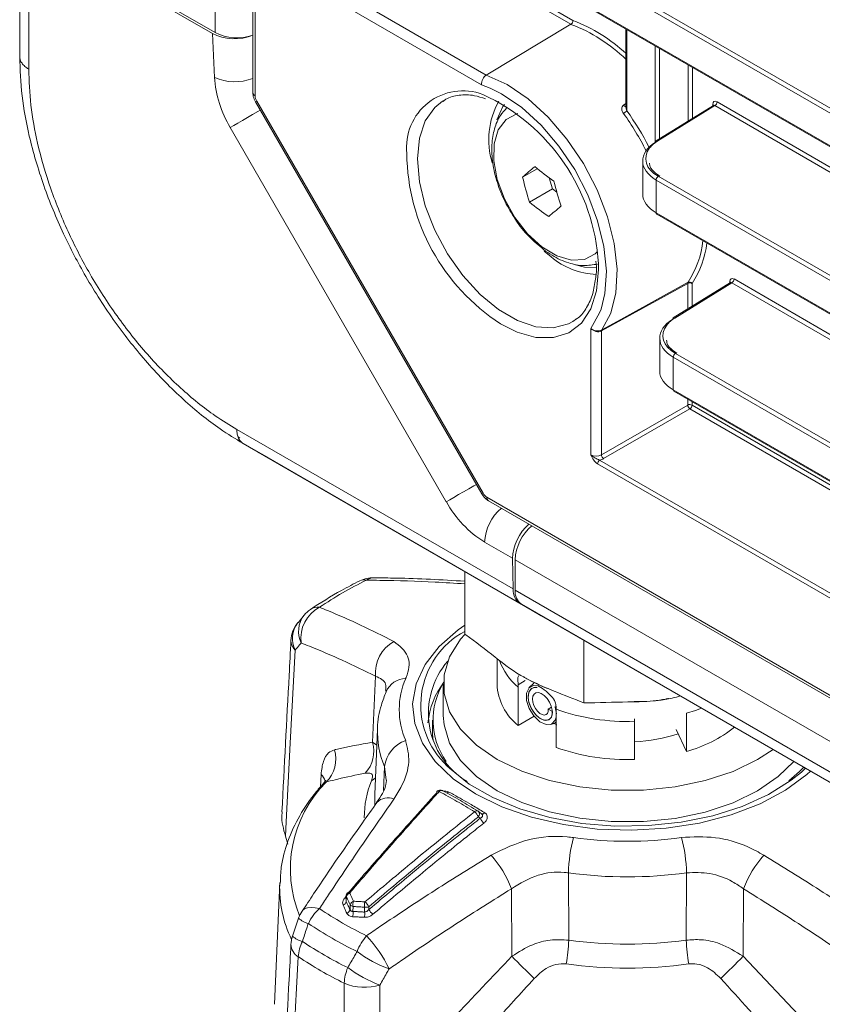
# Model space of a CAD drawing. Header units: millimetres. Extents: x 0 to 1118, y 0 to 864.
# Tile 107 of 139: x 750 to 763, y 325 to 341. Entities that reach past the tile are written whole.
import ezdxf

# ---------------------------------------------------------------- set-up
doc = ezdxf.new("R2010")
doc.units = ezdxf.units.MM

msp = doc.modelspace()

# ---------------------------------------------------------------- linework, layer by layer
at = {"color": 7, "linetype": 'Continuous', "lineweight": 15}
for p, q in [((753.54, 388.118), (753.54, 340.268)), ((756.072, 343.35), (787.804, 325.031)), ((749.742, 340.856), (749.742, 343.163)), ((752.924, 341.247), (749.888, 343)), ((749.888, 342.959), (752.882, 341.231)), ((758.721, 341.381), (757.342, 340.554)), ((759.617, 341.303), (759.617, 340.03)), ((753.582, 340.118), (757.269, 333.732)), ((756.666, 340.151), (756.629, 340.129)), ((761.04, 340.059), (760.109, 339.484)), ((759.889, 339.154), (759.889, 338.616)), ((757.933, 338.892), (758.171, 339.029)), ((758.367, 338.879), (758.418, 338.699)), ((758.047, 338.485), (758.418, 338.699)), ((758.418, 338.699), (758.489, 338.645)), ((760.119, 338.289), (787.804, 322.307)), ((758.398, 337.593), (758.282, 337.687)), ((759.127, 337.521), (759.134, 337.437)), ((761.318, 337.175), (760.387, 336.599)), ((758.75, 336.54), (758.812, 336.582)), ((760.167, 336.269), (760.167, 335.731)), ((760.397, 335.405), (787.804, 319.583)), ((753.296, 334.605), (753.302, 334.604)), ((753.59, 334.432), (753.381, 334.553)), ((757.885, 331.953), (753.381, 334.553)), ((753.684, 334.378), (758.193, 331.775)), ((757.378, 333.62), (853.527, 278.115)), ((757.769, 332.683), (757.777, 332.185)), ((757.812, 332.659), (757.812, 332.164)), ((756.992, 332.469), (756.992, 331.447)), ((758.214, 331.763), (757.885, 331.953)), ((757.915, 331.935), (758.238, 331.749)), ((754.375, 331.755), (754.275, 331.635)), ((758.193, 331.775), (758.203, 331.769)), ((758.203, 331.769), (758.214, 331.763)), ((758.238, 331.749), (853.291, 276.876)), ((758.931, 331.349), (758.931, 330.327)), ((757.516, 331.052), (757.516, 330.632)), ((756.641, 330.632), (756.641, 330.122)), ((757.862, 329.962), (757.862, 330.584)), ((758.114, 330.652), (758.037, 330.573)), ((758.404, 330.258), (758.35, 330.227)), ((758.35, 330.227), (758.418, 330.188)), ((758.462, 330.269), (758.485, 330.149)), ((758.464, 330.258), (758.485, 330.152)), ((758.48, 330.226), (758.48, 329.604)), ((757.862, 329.962), (758.119, 330.11)), ((759.757, 330.029), (759.757, 330.069)), ((760.602, 330.16), (760.602, 329.538)), ((755.571, 329.903), (755.525, 328.835)), ((756.466, 329.94), (756.464, 329.83)), ((756.466, 330.048), (756.466, 329.866)), ((758.382, 329.976), (758.431, 329.989)), ((758.448, 329.995), (758.489, 329.971)), ((758.45, 329.996), (758.48, 330.014)), ((759.757, 329.407), (759.757, 330.029)), ((760.602, 329.538), (760.435, 329.897)), ((756.632, 328.898), (756.628, 328.901)), ((757.266, 328.521), (757.211, 328.564)), ((754.07, 328.155), (754.108, 328.028)), ((753.978, 327.401), (753.893, 325.419)), ((755.06, 327.187), (755.057, 327.118)), ((754.285, 326.821), (754.186, 326.528))]:
    msp.add_line(p, q, dxfattribs=at)
at = {"color": 9, "linetype": 'Continuous', "lineweight": 0}
for p, q in [((753.576, 388.067), (753.576, 340.217)), ((752.924, 387.586), (752.924, 341.247)), ((787.793, 325.586), (756.061, 343.905)), ((756.096, 343.966), (787.828, 325.647)), ((756.061, 343.373), (787.793, 325.054)), ((749.888, 342.959), (749.888, 340.653)), ((758.721, 341.381), (756.512, 342.656)), ((756.547, 342.717), (758.752, 341.444)), ((755.107, 341.845), (757.342, 340.554)), ((757.265, 340.397), (755.018, 341.694)), ((759.632, 341.295), (759.632, 339.97)), ((752.914, 340.517), (752.882, 341.231)), ((760.093, 339.457), (760.093, 341.029)), ((760.163, 340.988), (760.163, 339.517)), ((760.632, 339.807), (760.632, 340.717)), ((760.702, 340.677), (760.702, 339.85)), ((757.404, 340.343), (757.265, 340.397)), ((753.602, 340.13), (753.582, 340.118)), ((753.602, 340.13), (757.289, 333.744)), ((759.577, 340.064), (759.617, 340.089)), ((761.065, 340.057), (760.135, 339.482)), ((761.029, 340.053), (761.029, 340.077)), ((763.064, 338.903), (761.065, 340.057)), ((761.1, 340.118), (763.064, 338.984)), ((756.69, 333.605), (753.171, 339.7)), ((760.143, 338.905), (787.828, 322.923)), ((787.793, 322.862), (760.108, 338.845)), ((760.108, 338.845), (760.108, 338.312)), ((760.108, 338.312), (787.793, 322.33)), ((759.169, 337.48), (759.171, 337.386)), ((760.622, 337.161), (759.217, 336.386)), ((761.343, 337.172), (760.413, 336.597)), ((760.622, 336.745), (760.622, 337.161)), ((760.693, 337.161), (760.693, 336.788)), ((761.307, 337.168), (761.307, 337.192)), ((763.064, 336.179), (761.343, 337.172)), ((761.378, 337.233), (763.064, 336.259)), ((759.042, 334.367), (759.042, 336.427)), ((759.217, 336.386), (759.217, 334.369)), ((760.421, 336.021), (787.828, 320.199)), ((787.793, 320.138), (760.387, 335.96)), ((760.387, 335.96), (760.387, 335.428)), ((760.387, 335.428), (787.793, 319.606)), ((760.622, 335.18), (760.622, 335.275)), ((760.693, 335.234), (760.693, 335.179)), ((759.217, 334.369), (760.622, 335.18)), ((760.658, 335.119), (759.253, 334.307)), ((763.064, 333.729), (760.658, 335.119)), ((760.693, 335.179), (763.064, 333.81)), ((753.278, 334.782), (757.777, 332.185)), ((753.298, 334.663), (753.33, 334.64)), ((851.7, 280.797), (759.153, 334.223)), ((759.188, 334.283), (851.734, 280.858)), ((757.289, 333.744), (757.269, 333.732)), ((757.352, 333.678), (853.501, 278.172)), ((757.769, 332.683), (757.315, 332.945)), ((757.812, 332.659), (852.865, 277.786)), ((757.812, 332.164), (852.865, 277.292)), ((757.915, 331.935), (852.968, 277.063)), ((755.489, 329.686), (755.538, 330.762)), ((757.86, 330.624), (757.977, 330.692)), ((756.464, 329.83), (756.473, 329.724)), ((755.489, 329.686), (755.56, 329.641)), ((755.667, 328.9), (755.685, 329.29)), ((755.712, 329.069), (755.685, 329.29)), ((762.542, 329.264), (762.473, 329.201)), ((754.641, 328.961), (754.651, 329.163)), ((757.242, 328.45), (757.212, 328.473)), ((758.68, 327.56), (758.684, 326.464)), ((760.599, 326.464), (760.602, 327.56)), ((755.035, 327.15), (755.06, 327.179)), ((755.064, 327.172), (755.06, 327.094)), ((757.758, 326.201), (757.751, 327.301)), ((761.532, 327.301), (761.525, 326.201)), ((755.123, 326.959), (755.126, 327.039)), ((755.173, 327.012), (755.17, 326.932)), ((755.43, 327.008), (755.43, 326.963)), ((755.36, 326.921), (755.359, 327.001)), ((761.525, 326.201), (762.517, 325.148))]:
    msp.add_line(p, q, dxfattribs=at)
at = {"color": 7, "linetype": 'Continuous', "lineweight": 15, "flags": 128}
for points in [[(757.342, 340.554), (757.682, 340.399), (758.022, 340.168), (758.351, 339.869), (758.655, 339.513), (758.923, 339.114), (759.147, 338.687), (759.316, 338.247), (759.426, 337.81), (759.472, 337.392), (759.453, 337.01), (759.368, 336.676), (759.222, 336.404)], [(759.211, 336.742), (759.274, 336.998), (759.298, 337.362), (759.258, 337.761), (759.155, 338.18), (758.995, 338.604), (758.782, 339.015), (758.525, 339.399), (758.233, 339.741), (757.918, 340.028), (757.591, 340.249), (757.404, 340.343)], [(757.636, 340.076), (757.612, 340.043), (757.512, 339.827)], [(758.796, 337.463), (758.941, 337.424), (759.143, 337.414)], [(756.992, 331.595), (756.886, 331.521), (756.576, 331.249), (756.344, 330.953), (756.199, 330.639), (756.142, 330.315), (756.176, 329.991), (756.3, 329.674), (756.51, 329.372), (756.801, 329.094), (757.166, 328.846)], [(756.992, 331.444), (756.923, 331.365), (756.744, 331.081), (756.653, 330.784), (756.653, 330.482), (756.743, 330.185), (756.921, 329.901), (757.183, 329.64), (757.518, 329.408), (757.919, 329.214), (758.371, 329.063), (758.863, 328.959), (759.378, 328.907), (759.901, 328.906), (760.416, 328.959), (760.907, 329.062), (761.36, 329.212), (761.761, 329.406), (762.012, 329.57)], [(758.48, 330.095), (758.464, 330.045), (758.404, 329.984), (758.315, 329.976), (758.213, 330.022), (758.115, 330.115), (758.039, 330.238), (757.997, 330.37), (757.996, 330.489), (758.038, 330.573), (758.113, 330.609), (758.164, 330.606)], [(758.35, 330.227), (758.349, 330.189), (758.337, 330.158), (758.316, 330.138), (758.286, 330.131), (758.251, 330.137), (758.213, 330.157), (758.175, 330.191), (758.141, 330.235), (758.114, 330.286), (758.097, 330.34), (758.092, 330.392), (758.099, 330.437), (758.119, 330.472), (758.151, 330.492), (758.191, 330.495), (758.237, 330.48), (758.285, 330.448), (758.331, 330.401), (758.371, 330.342), (758.4, 330.277), (758.416, 330.21), (758.417, 330.149), (758.402, 330.098), (758.372, 330.062), (758.329, 330.045), (758.277, 330.049), (758.22, 330.075), (758.163, 330.12), (758.11, 330.183), (758.067, 330.256), (758.037, 330.335), (758.025, 330.413), (758.037, 330.502), (758.08, 330.562), (758.15, 330.582), (758.15, 330.582)], [(758.418, 330.188), (758.413, 330.129), (758.393, 330.083), (758.358, 330.053), (758.312, 330.044), (758.257, 330.056), (758.199, 330.089), (758.143, 330.141), (758.093, 330.208), (758.055, 330.284), (758.031, 330.363), (758.025, 330.439), (758.037, 330.503), (758.068, 330.551), (758.114, 330.578), (758.172, 330.58), (758.172, 330.58)], [(756.641, 330.122), (756.653, 329.972), (756.743, 329.675), (756.921, 329.391), (757.183, 329.129), (757.518, 328.898), (757.919, 328.704), (758.371, 328.552), (758.863, 328.449), (759.378, 328.396), (759.901, 328.396), (760.416, 328.448), (760.907, 328.551), (761.36, 328.702), (761.761, 328.896), (762.098, 329.127), (762.349, 329.376)], [(756.477, 329.716), (756.467, 329.827), (756.466, 329.866)], [(762.473, 329.201), (762.308, 329.068), (761.939, 328.837), (761.509, 328.643), (761.032, 328.491), (760.518, 328.385), (759.982, 328.329), (759.437, 328.322), (758.897, 328.366), (758.376, 328.46), (757.888, 328.601), (757.446, 328.785), (757.061, 329.007), (756.742, 329.263), (756.707, 329.297)], [(762.268, 329.058), (762.445, 329.212), (762.513, 329.281)], [(757.166, 328.846), (757.595, 328.635), (758.078, 328.467), (758.6, 328.346), (759.15, 328.274), (759.712, 328.255), (760.272, 328.287), (760.816, 328.371), (761.33, 328.505), (761.8, 328.684), (762.214, 328.905), (762.561, 329.161), (762.624, 329.217)]]:
    msp.add_lwpolyline(points, dxfattribs=at)
at = {"color": 9, "linetype": 'Continuous', "lineweight": 0, "flags": 128}
for points in [[(756.629, 340.129), (756.503, 340.027), (756.348, 339.808), (756.253, 339.524), (756.221, 339.189), (756.253, 338.816), (756.348, 338.423), (756.503, 338.026), (756.709, 337.642), (756.958, 337.289), (757.24, 336.982), (757.541, 336.734), (757.849, 336.556), (758.151, 336.456), (758.432, 336.438), (758.682, 336.503), (758.75, 336.54)], [(753.661, 339.983), (753.621, 339.96), (753.536, 339.911), (753.452, 339.862), (753.37, 339.815), (753.294, 339.771), (753.227, 339.732), (753.171, 339.7)], [(757.854, 339.928), (757.839, 339.925), (757.663, 339.832), (757.537, 339.665), (757.468, 339.435), (757.463, 339.157), (757.521, 338.851), (757.637, 338.537), (757.806, 338.237), (758.013, 337.971), (758.247, 337.757)], [(758.247, 337.757), (758.49, 337.611), (758.727, 337.541), (758.94, 337.552), (759.116, 337.645), (759.152, 337.68)], [(759.171, 337.386), (759.139, 337.041), (759.044, 336.747), (758.891, 336.516), (758.685, 336.358), (758.435, 336.279), (758.151, 336.282), (757.845, 336.367), (757.571, 336.505)], [(759.222, 336.404), (759.294, 336.443), (759.582, 336.602), (760.627, 337.179)], [(759.042, 336.427), (759.188, 336.682), (759.211, 336.742)], [(757.18, 333.888), (757.14, 333.864), (757.055, 333.816), (756.971, 333.767), (756.889, 333.72), (756.813, 333.676), (756.746, 333.637), (756.69, 333.605)], [(754.229, 331.185), (754.149, 329.67), (754.082, 328.391), (754.07, 328.155)], [(760.846, 330.243), (760.749, 330.207), (760.602, 330.16)], [(755.537, 329.109), (755.508, 329.084), (755.473, 329.06)], [(755.525, 328.835), (755.524, 328.776), (755.528, 328.67)], [(757.317, 328.538), (757.309, 328.531), (757.302, 328.526), (757.294, 328.522), (757.287, 328.52), (757.279, 328.519), (757.273, 328.519), (757.267, 328.521), (757.262, 328.524)], [(754.625, 326.978), (754.553, 326.993), (754.489, 326.998), (754.432, 326.993), (754.386, 326.977), (754.352, 326.95), (754.341, 326.936)], [(755.021, 323.001), (755.023, 323.842), (755.028, 325.762)], [(755.609, 325.733), (755.602, 324.168), (755.596, 322.847), (755.595, 322.603)]]:
    msp.add_lwpolyline(points, dxfattribs=at)
at = {"color": 7, "linetype": 'Continuous', "lineweight": 15}
for centre, radius, start, end in [((757.814, 338.98), 2.637, 46.842, 69.1471), ((757.793, 338.94), 2.611, 45.6793, 69.1801), ((753.28, 341.935), 0.775, 242.654, 289.6171), ((753.601, 340.274), 0.0617, 185.0787, 246.2415), ((755.93, 337.292), 3.244, 3.3255, 65.3326), ((758.682, 339.498), 1.301, 151.043, 196.6542), ((756.031, 337.377), 4.369, 26.4017, 35.735), ((756.016, 337.368), 4.455, 26.8062, 35.7349), ((760.124, 339.464), 0.0247, 127.033, 186.4015), ((759.392, 339.311), 3.345, 180.6267, 237.0204), ((763.721, 332.358), 8.729, 129.8222, 131.5378), ((760.671, 342.098), 3.958, 230.0794, 235.7551), ((762.193, 339.871), 4.371, 192.9507, 198.4906), ((762.704, 339.805), 4.371, 192.9507, 198.4906), ((760.587, 341.521), 3.958, 230.0794, 235.7551), ((764.148, 331.715), 8.729, 129.8222, 131.5378), ((760.133, 338.31), 0.0247, 173.763, 234.9248), ((759.423, 337.985), 1.449, 326.2207, 354.9757), ((759.478, 337.976), 1.463, 326.1353, 353.8604), ((759.173, 338.505), 1.197, 229.6665, 268.06), ((760.402, 336.579), 0.0247, 127.033, 186.4015), ((760.411, 335.425), 0.0247, 173.763, 234.9248), ((757.413, 333.671), 0.0617, 173.763, 234.9248), ((758.585, 332.623), 0.775, 130.3783, 177.3498), ((755.504, 331.868), 0.5, 89.1916, 116.0639), ((758.062, 332.14), 0.252, 174.3796, 234.302), ((754.758, 331.437), 0.5, 124.2688, 140.2306), ((754.659, 331.318), 0.5, 140.3341, 176.989), ((757.698, 330.161), 1.299, 139.3444, 238.9213), ((757.683, 329.878), 1.298, 142.6299, 174.3904), ((757.634, 330.047), 1.16, 147.8051, 215.4623), ((758.417, 330.672), 0.901, 182.5248, 231.9782), ((760.024, 331.665), 2.204, 285.1992, 308.1609), ((759.658, 332.282), 2.588, 272.1871, 288.2596), ((759.625, 332.776), 3.372, 250.1635, 272.2504), ((756.555, 328.872), 0.0219, 142.2103, 201.2498), ((756.593, 328.835), 0.075, 61.6676, 137.6222), ((757.165, 328.505), 0.075, 52.2544, 58.3893), ((755.135, 327.183), 0.075, 139.4566, 177.2381), ((754.758, 326.66), 0.5, 146.318, 161.2566), ((754.659, 326.368), 0.5, 161.2781, 177.005)]:
    msp.add_arc(centre, radius, start, end, dxfattribs=at)
at = {"color": 9, "linetype": 'Continuous', "lineweight": 0}
for centre, radius, start, end in [((754.755, 340.649), 1.846, 184.0861, 210.9208), ((753.246, 341.252), 0.807, 245.6456, 291.3298), ((756.962, 339.378), 0.92, 69.5119, 186.4599), ((759.615, 340.087), 0.0445, 211.5993, 273.0448), ((761.017, 340.052), 0.0273, 19.2634, 64.3043), ((761.023, 340.121), 0.077, 303.2297, 357.3477), ((759.434, 340.173), 0.283, 300.1535, 314.1558), ((760.12, 339.461), 0.0251, 54.4735, 116.3416), ((760.185, 338.841), 0.077, 123.2297, 177.3477), ((760.653, 337.163), 0.0308, 147.0402, 182.2395), ((760.657, 337.093), 0.077, 62.6565, 116.7662), ((760.648, 337.129), 0.0542, 35.6697, 112.9532), ((761.295, 337.168), 0.0274, 19.4795, 64.2828), ((761.301, 337.237), 0.077, 303.2297, 357.3477), ((760.398, 336.577), 0.0251, 54.4735, 116.3416), ((759.248, 336.387), 0.0307, 146.7625, 182.2755), ((760.464, 335.956), 0.077, 123.2297, 177.3477), ((760.657, 335.111), 0.077, 62.6565, 116.7662), ((760.702, 335.185), 0.0793, 183.5222, 236.4778), ((760.616, 335.183), 0.077, 303.2297, 357.3477), ((759.23, 334.219), 0.077, 123.2297, 177.3477), ((759.296, 334.373), 0.0793, 183.5222, 236.4778), ((758.27, 334.475), 1.803, 208.8556, 238.0453), ((758.089, 332.909), 0.775, 130.3783, 177.3498), ((758.097, 326.756), 6.194, 115.9018, 124.0928), ((755.352, 332.17), 0.162, 76.1446, 114.8778), ((755.51, 332.171), 0.196, 89.373, 127.4426), ((754.885, 331.386), 0.563, 117.5584, 188.3184), ((754.597, 331.667), 0.22, 82.8101, 123.3731), ((754.714, 331.494), 0.43, 142.335, 206.201), ((754.615, 331.375), 0.43, 142.5532, 206.241), ((757.639, 330.293), 1.364, 118.3455, 226.8622), ((754.371, 331.342), 0.211, 179.3269, 227.8799), ((756.113, 330.82), 0.578, 118.6352, 185.806), ((758.52, 331.371), 1.026, 199.9744, 230.1145), ((756.047, 330.356), 0.372, 92.9437, 155.3561), ((757.203, 330.221), 1.279, 156.6795, 203.3205), ((759.625, 333.398), 3.372, 250.1635, 272.2504), ((756.98, 329.847), 1.41, 177.1946, 203.2816), ((754.985, 329.539), 0.525, 317.2865, 16.2355), ((756.193, 329.23), 0.512, 108.7305, 173.2555), ((754.381, 329.409), 0.51, 313.5372, 17.7), ((754.494, 328.996), 0.229, 14.5809, 46.8124), ((756.157, 327.625), 2.007, 135.2129, 202.3469), ((756.847, 328.479), 1.492, 157.1096, 180.8117), ((755.738, 328.533), 0.249, 66.8561, 135.4392), ((756.556, 328.855), 0.0355, 57.2865, 122.3999), ((756.613, 328.857), 0.0469, 70.5007, 142.3654), ((756.68, 328.926), 0.069, 286.6329, 315.0313), ((757.188, 328.525), 0.0468, 69.7013, 142.3221), ((757.03, 328.398), 0.197, 22.3477, 51.9808), ((757.163, 328.518), 0.0661, 317.1426, 44.0374), ((757.424, 328.524), 0.196, 202.1997, 231.7292), ((761.001, 327.517), 2.321, 164.5468, 178.9226), ((759.641, 334.444), 6.37, 262.0829, 277.9171), ((758.282, 327.517), 2.321, 1.0774, 15.4532), ((756.121, 326.687), 1.742, 20.6658, 41.8125), ((763.162, 326.687), 1.742, 138.1875, 159.3342), ((759.641, 334.47), 6.976, 262.0829, 277.9171), ((755.975, 327.33), 1.999, 178.2747, 205.4043), ((755.088, 327.186), 0.0281, 177.9264, 210.7588), ((755.144, 327.153), 0.0822, 109.7444, 167.2289), ((755.096, 327.201), 0.036, 55.8034, 120.3036), ((754.98, 327.112), 0.0821, 289.9626, 347.345), ((755.062, 327.206), 0.0623, 244.1509, 266.9711), ((755.206, 327.02), 0.0824, 109.429, 166.7443), ((755.182, 327.083), 0.0715, 217.7645, 262.2408), ((755.365, 327.042), 0.195, 163.2847, 188.7932), ((755.555, 327.029), 0.198, 163.1131, 188.1704), ((755.382, 327.126), 0.127, 259.4816, 292.0425), ((755.232, 326.912), 0.22, 25.93, 52.6595), ((755.149, 326.393), 0.785, 131.8926, 154.0396), ((758.097, 332.107), 6.194, 235.9072, 244.0982), ((755.043, 326.978), 0.0823, 289.6447, 346.8566), ((754.977, 326.902), 0.196, 343.3381, 8.6752), ((755.163, 326.893), 0.199, 343.1605, 8.0444), ((755.628, 327.059), 0.22, 205.916, 232.5102), ((754.535, 327.103), 0.378, 228.3437, 255.8566), ((758.041, 332.052), 6.418, 235.9072, 244.0982), ((754.439, 326.812), 0.381, 228.2317, 255.9051), ((756.078, 325.949), 0.903, 139.5265, 158.599), ((753.887, 325.115), 2.069, 25.1947, 43.3537), ((754.402, 326.404), 0.243, 182.3217, 239.828), ((754.909, 326.161), 0.63, 153.3324, 176.9704), ((757.999, 331.918), 6.582, 236.2871, 243.7182), ((756.3, 326.511), 2.384, 349.5263, 358.8746), ((759.641, 333.455), 7.056, 262.1993, 277.8007), ((762.983, 326.511), 2.384, 181.1254, 190.4737), ((756.49, 327.967), 2.103, 233.4151, 249.6369), ((768.768, 337.004), 15.425, 224.4562, 226.3617), ((750.515, 337.004), 15.425, 313.6383, 315.5438), ((757.979, 331.737), 6.664, 236.2871, 243.7182), ((759.641, 333.355), 7.346, 262.1993, 277.8007), ((755.782, 325.727), 0.755, 157.4543, 177.3638), ((756.335, 327.698), 2.096, 233.3634, 249.7148), ((755.359, 326.54), 0.845, 246.9792, 287.222)]:
    msp.add_arc(centre, radius, start, end, dxfattribs=at)
at = {"color": 7, "linetype": 'Continuous', "lineweight": 15}
for centre, major_axis, ratio, start_param, end_param in [((753.236, 341.435), (0.5, -0.001), 0.577287, 3.928362, 5.366319), ((760.639, 339.161), (0.75, 0.011), 0.586615, 2.365234, 3.918577), ((760.638, 339.201), (0.7, 0.011), 0.587275, 2.700546, 3.917956), ((760.639, 338.609), (0.75, -0.01), 0.567807, 3.149475, 3.934873), ((760.917, 336.276), (0.75, 0.011), 0.586615, 2.365234, 3.918577), ((760.916, 336.317), (0.7, 0.011), 0.587275, 2.700546, 3.917956), ((760.917, 335.724), (0.75, -0.01), 0.567807, 3.149475, 3.934873), ((758.123, 332.887), (0.243, 0.437), 0.587367, 1.009185, 2.347075), ((758.13, 332.389), (0.243, 0.437), 0.587367, 2.347075, 3.132473)]:
    msp.add_ellipse(centre, major_axis=major_axis, ratio=ratio, start_param=start_param, end_param=end_param, dxfattribs=at)
at = {"color": 9, "linetype": 'Continuous', "lineweight": 0}
for centre, major_axis, ratio, start_param, end_param in [((753.665, 340.166), (-0.063, 0.108), 0.577454, 0.785416, 1.570688), ((761.1, 340.036), (-0.05, 0.0866), 0.577206, 5.498021, 7.068512), ((761.064, 340.016), (-0.0237, 0.0441), 0.576503, 5.515406, 6.31802), ((760.638, 339.201), (0.7, 0.011), 0.587275, 2.364613, 2.700546), ((761.378, 337.151), (-0.05, 0.0866), 0.577206, 5.498021, 7.068512), ((761.342, 337.131), (-0.0237, 0.0441), 0.576503, 5.515406, 6.31802), ((760.916, 336.317), (0.7, 0.011), 0.587275, 2.364613, 2.700546), ((759.13, 334.421), (0.125, 0.003), 0.591216, 3.914165, 5.467508), ((759.131, 334.38), (0.175, 0.003), 0.587275, 5.034774, 5.471299), ((757.352, 333.78), (-0.062, 0.108), 0.577454, 1.571067, 2.356339)]:
    msp.add_ellipse(centre, major_axis=major_axis, ratio=ratio, start_param=start_param, end_param=end_param, dxfattribs=at)
at = {"color": 7, "linetype": 'Continuous', "lineweight": 15}
for points, knots in [([(758.721, 341.381), (758.73, 341.386), (758.739, 341.396), (758.75, 341.419), (758.753, 341.433), (758.752, 341.444)], [0, 0, 0, 0, 0.5, 0.5, 1, 1, 1, 1]), ([(753.381, 334.553), (753.256, 334.63), (752.927, 334.832), (752.397, 335.26), (751.821, 335.847), (751.284, 336.525), (750.825, 337.238), (750.434, 337.989), (750.117, 338.761), (749.895, 339.519), (749.765, 340.228), (749.75, 340.645), (749.742, 340.856)], [0, 0, 0, 0, 0.065796, 0.172761, 0.282893, 0.389757, 0.499797, 0.596871, 0.703946, 0.814211, 0.906126, 1, 1, 1, 1]), ([(757.342, 340.554), (757.319, 340.541), (757.298, 340.516), (757.269, 340.458), (757.262, 340.425), (757.265, 340.397)], [0, 0, 0, 0, 0.5, 0.5, 1, 1, 1, 1]), ([(753.54, 340.268), (753.54, 340.255), (753.543, 340.212), (753.559, 340.16), (753.578, 340.126), (753.582, 340.118)], [0, 0, 0, 0, 0.26386, 0.839555, 1, 1, 1, 1]), ([(756.637, 340.125), (756.652, 340.137), (756.725, 340.196), (756.894, 340.232), (757.113, 340.238), (757.269, 340.187), (757.33, 340.167)], [0, 0, 0, 0, 0.092646, 0.436921, 0.778098, 1, 1, 1, 1]), ([(757.673, 340.016), (757.638, 339.978), (757.548, 339.884), (757.467, 339.679), (757.423, 339.418), (757.438, 339.12), (757.513, 338.804), (757.637, 338.491), (757.755, 338.302), (757.813, 338.21)], [0, 0, 0, 0, 0.093064, 0.232333, 0.379359, 0.534568, 0.693158, 0.851398, 1, 1, 1, 1]), ([(761.044, 340.063), (761.044, 340.064), (761.045, 340.064), (761.042, 340.06), (761.04, 340.06), (761.04, 340.06)], [0, 0, 0, 0, 0.234585, 0.918463, 1, 1, 1, 1]), ([(760.169, 338.908), (760.144, 338.924), (760.072, 338.971), (760.007, 339.046), (760.002, 339.1), (760.001, 339.118)], [0, 0, 0, 0, 0.259352, 0.759482, 1, 1, 1, 1]), ([(757.813, 338.21), (757.816, 338.204), (757.877, 338.099), (758.032, 337.92), (758.194, 337.782), (758.274, 337.713)], [0, 0, 0, 0, 0.028608, 0.515153, 1, 1, 1, 1]), ([(758.274, 337.713), (758.32, 337.68), (758.453, 337.586), (758.673, 337.488), (758.925, 337.437), (759.078, 337.463), (759.151, 337.476)], [0, 0, 0, 0, 0.163769, 0.474522, 0.748368, 1, 1, 1, 1]), ([(759.134, 337.437), (759.135, 337.38), (759.135, 337.309), (759.123, 337.249), (759.12, 337.236)], [0, 0, 0, 0, 0.794545, 1, 1, 1, 1]), ([(759.12, 337.236), (759.108, 337.153), (759.082, 336.974), (758.979, 336.764), (758.885, 336.629), (758.814, 336.588), (758.802, 336.582)], [0, 0, 0, 0, 0.281482, 0.607247, 0.936517, 1, 1, 1, 1]), ([(761.322, 337.179), (761.322, 337.179), (761.323, 337.18), (761.32, 337.175), (761.318, 337.175), (761.318, 337.175)], [0, 0, 0, 0, 0.2345849, 0.9184627, 1, 1, 1, 1]), ([(760.447, 336.024), (760.422, 336.04), (760.35, 336.086), (760.285, 336.161), (760.28, 336.216), (760.279, 336.234)], [0, 0, 0, 0, 0.259352, 0.759482, 1, 1, 1, 1]), ([(753.59, 334.432), (753.591, 334.432), (753.596, 334.429), (753.627, 334.411), (753.66, 334.392), (753.684, 334.378)], [0, 0, 0, 0, 0.0512389, 0.3045526, 1, 1, 1, 1]), ([(757.269, 333.732), (757.276, 333.721), (757.3, 333.684), (757.338, 333.645), (757.37, 333.625), (757.378, 333.62)], [0, 0, 0, 0, 0.24171, 0.830106, 1, 1, 1, 1]), ([(755.284, 332.317), (755.183, 332.266), (754.897, 332.122), (754.642, 331.957), (754.476, 331.851)], [0, 0, 0, 0, 0.353256, 1, 1, 1, 1]), ([(756.992, 332.311), (756.617, 332.332), (756.12, 332.361), (755.633, 332.364), (755.512, 332.364)], [0, 0, 0, 0, 0.7527611, 1, 1, 1, 1]), ([(754.159, 331.344), (754.15, 331.156), (754.101, 330.226), (754.052, 329.295), (754.013, 328.553)], [0, 0, 0, 0, 0.202571, 1, 1, 1, 1]), ([(756.992, 331.447), (756.997, 331.443), (757.162, 331.33), (757.482, 331.072), (757.964, 330.711), (758.448, 330.521), (758.77, 330.392), (758.931, 330.327)], [0, 0, 0, 0, 0.008502, 0.254465, 0.500012, 0.749258, 1, 1, 1, 1]), ([(757.86, 330.624), (757.859, 330.649), (757.856, 330.704), (757.856, 330.76), (757.867, 330.769), (757.872, 330.774)], [0, 0, 0, 0, 0.274763, 0.621119, 1, 1, 1, 1]), ([(758.163, 330.643), (758.114, 330.664), (758.03, 330.699), (757.971, 330.74), (757.946, 330.757)], [0, 0, 0, 0, 0.588582, 1, 1, 1, 1]), ([(755.717, 330.534), (755.72, 330.536), (755.723, 330.539), (755.709, 330.512), (755.706, 330.508)], [0, 0, 0, 0, 0.835199, 1, 1, 1, 1]), ([(757.862, 330.584), (757.861, 330.592), (757.861, 330.606), (757.861, 330.619), (757.86, 330.624)], [0, 0, 0, 0, 0.622921, 1, 1, 1, 1]), ([(758.361, 330.559), (758.344, 330.564), (758.268, 330.587), (758.209, 330.618), (758.163, 330.643)], [0, 0, 0, 0, 0.226074, 1, 1, 1, 1]), ([(758.176, 330.614), (758.213, 330.591), (758.296, 330.539), (758.399, 330.449), (758.465, 330.353), (758.475, 330.292), (758.479, 330.267)], [0, 0, 0, 0, 0.247162, 0.559269, 0.819627, 1, 1, 1, 1]), ([(755.709, 330.511), (755.683, 330.439), (755.613, 330.248), (755.565, 330.047), (755.572, 329.92), (755.572, 329.919)], [0, 0, 0, 0, 0.374203, 0.993197, 1, 1, 1, 1]), ([(758.931, 330.327), (759.17, 330.334), (759.646, 330.346), (760.176, 330.35), (760.459, 330.429), (760.504, 330.441)], [0, 0, 0, 0, 0.458146, 0.915341, 1, 1, 1, 1]), ([(760.312, 330.401), (760.294, 330.397), (760.15, 330.367), (759.956, 330.348), (759.783, 330.349), (759.748, 330.349)], [0, 0, 0, 0, 0.099715, 0.813913, 1, 1, 1, 1]), ([(758.479, 330.267), (758.479, 330.262), (758.48, 330.249), (758.48, 330.235), (758.48, 330.226)], [0, 0, 0, 0, 0.3770791, 1, 1, 1, 1]), ([(758.43, 329.994), (758.438, 329.994), (758.462, 329.995), (758.473, 330.02), (758.48, 330.037)], [0, 0, 0, 0, 0.314592, 1, 1, 1, 1]), ([(754.699, 329.027), (754.657, 328.98), (754.504, 328.81), (754.292, 328.496), (754.101, 328.082), (753.996, 327.709), (753.989, 327.476), (753.987, 327.388)], [0, 0, 0, 0, 0.097051, 0.35238, 0.604073, 0.849854, 1, 1, 1, 1]), ([(754.728, 329.071), (754.729, 329.071), (754.73, 329.071), (754.708, 329.044), (754.695, 329.027)], [0, 0, 0, 0, 0.426336, 1, 1, 1, 1]), ([(755.715, 329.07), (755.714, 329.051), (755.711, 329), (755.665, 328.866), (755.59, 328.757), (755.556, 328.708)], [0, 0, 0, 0, 0.2584276, 0.6662915, 1, 1, 1, 1]), ([(755.076, 327.213), (755.1, 327.24), (755.345, 327.526), (755.829, 328.083), (756.294, 328.598), (756.534, 328.864)], [0, 0, 0, 0, 0.048839, 0.507853, 1, 1, 1, 1]), ([(756.632, 328.898), (756.68, 328.872), (756.776, 328.82), (756.967, 328.712), (757.111, 328.625), (757.207, 328.567)], [0, 0, 0, 0, 0.247452, 0.500009, 1, 1, 1, 1]), ([(755.561, 328.707), (755.483, 328.597), (755.136, 328.113), (754.73, 327.522), (754.405, 327.03), (754.342, 326.935)], [0, 0, 0, 0, 0.192201, 0.845077, 1, 1, 1, 1]), ([(754.07, 328.155), (754.038, 328.273), (754.001, 328.408), (754.015, 328.536), (754.017, 328.553)], [0, 0, 0, 0, 0.871522, 1, 1, 1, 1]), ([(754.159, 326.394), (754.15, 326.204), (754.1, 325.262), (754.051, 324.321), (754.012, 323.568)], [0, 0, 0, 0, 0.2011025, 1, 1, 1, 1])]:
    msp.add_open_spline(points, degree=3, knots=knots, dxfattribs=at)
at = {"color": 9, "linetype": 'Continuous', "lineweight": 0}
for points in [[(749.742, 340.856), (749.744, 340.837), (749.747, 340.8), (749.777, 340.745), (749.823, 340.695), (749.866, 340.667), (749.888, 340.653)], [(753.381, 334.553), (753.366, 334.564), (753.335, 334.586), (753.303, 334.639), (753.282, 334.704), (753.279, 334.756), (753.278, 334.782)]]:
    msp.add_open_spline(points, degree=3, dxfattribs=at)
for points, knots in [([(749.888, 340.652), (749.896, 340.458), (749.91, 340.07), (750.029, 339.411), (750.235, 338.702), (750.528, 337.982), (750.892, 337.283), (751.319, 336.621), (751.816, 335.992), (752.358, 335.444), (752.852, 335.043), (753.161, 334.853), (753.278, 334.782)], [0, 0, 0, 0, 0.0929147, 0.1858152, 0.2944776, 0.4031621, 0.5002013, 0.6086254, 0.7170441, 0.8255688, 0.9340808, 1, 1, 1, 1]), ([(759.577, 340.064), (759.557, 340.051), (759.547, 340.027), (759.55, 339.977), (759.56, 339.951), (759.577, 339.928)], [0, 0, 0, 0, 0.5, 0.5, 1, 1, 1, 1]), ([(759.632, 339.97), (759.628, 339.981), (759.621, 340), (759.616, 340.021), (759.617, 340.03), (759.617, 340.03)], [0, 0, 0, 0, 0.567748, 0.9954, 1, 1, 1, 1]), ([(759.222, 336.404), (759.198, 336.39), (759.164, 336.386), (759.097, 336.395), (759.066, 336.408), (759.042, 336.427)], [0, 0, 0, 0, 0.5, 0.5, 1, 1, 1, 1]), ([(759.217, 336.386), (759.193, 336.372), (759.16, 336.37), (759.095, 336.386), (759.064, 336.404), (759.042, 336.427)], [0, 0, 0, 0, 0.5, 0.5, 1, 1, 1, 1]), ([(759.153, 334.223), (759.13, 334.236), (759.109, 334.259), (759.072, 334.31), (759.057, 334.339), (759.042, 334.367)], [0, 0, 0, 0, 0.5, 0.5, 1, 1, 1, 1]), ([(759.188, 334.283), (759.175, 334.287), (759.162, 334.293), (759.136, 334.305), (759.123, 334.311), (759.085, 334.332), (759.061, 334.348), (759.042, 334.367)], [0, 0, 0, 0, 0.25, 0.25, 0.5, 0.5, 1, 1, 1, 1]), ([(756.992, 332.267), (756.83, 332.277), (756.365, 332.307), (755.834, 332.321), (755.464, 332.326), (755.391, 332.327)], [0, 0, 0, 0, 0.299139, 0.861878, 1, 1, 1, 1]), ([(754.625, 331.885), (754.669, 331.867), (754.892, 331.777), (755.295, 331.602), (755.655, 331.419), (755.836, 331.328)], [0, 0, 0, 0, 0.10922, 0.554207, 1, 1, 1, 1]), ([(754.328, 331.304), (754.319, 331.294), (754.286, 331.254), (754.253, 331.214), (754.229, 331.185)], [0, 0, 0, 0, 0.2710124, 1, 1, 1, 1]), ([(755.538, 330.762), (755.357, 330.851), (754.996, 331.028), (754.594, 331.199), (754.372, 331.287), (754.328, 331.304)], [0, 0, 0, 0, 0.445417, 0.890659, 1, 1, 1, 1]), ([(755.836, 331.328), (755.928, 331.256), (756.103, 331.122), (756.088, 330.881), (756.036, 330.747), (756.028, 330.727)], [0, 0, 0, 0, 0.487113, 0.923782, 1, 1, 1, 1]), ([(755.701, 330.531), (755.705, 330.568), (755.719, 330.685), (755.611, 330.731), (755.538, 330.762)], [0, 0, 0, 0, 0.3154158, 1, 1, 1, 1]), ([(754.867, 329.564), (754.875, 329.566), (755.08, 329.615), (755.288, 329.651), (755.489, 329.686)], [0, 0, 0, 0, 0.039661, 1, 1, 1, 1]), ([(756.028, 329.714), (756.056, 329.601), (756.112, 329.377), (756.008, 329.033), (755.881, 328.833), (755.836, 328.762)], [0, 0, 0, 0, 0.395963, 0.786901, 1, 1, 1, 1]), ([(754.867, 329.564), (754.834, 329.551), (754.762, 329.521), (754.679, 329.39), (754.66, 329.239), (754.651, 329.163)], [0, 0, 0, 0, 0.289426, 0.644444, 1, 1, 1, 1]), ([(755.371, 329.183), (755.22, 329.153), (755.013, 329.111), (754.804, 329.058), (754.741, 329.042), (754.732, 329.039)], [0, 0, 0, 0, 0.699894, 0.960207, 1, 1, 1, 1]), ([(755.473, 329.06), (755.481, 329.089), (755.498, 329.146), (755.463, 329.19), (755.405, 329.186), (755.371, 329.183)], [0, 0, 0, 0, 0.2875, 0.579133, 1, 1, 1, 1]), ([(754.732, 329.039), (754.722, 329.043), (754.71, 329.048), (754.701, 329.029), (754.699, 329.026)], [0, 0, 0, 0, 0.868259, 1, 1, 1, 1]), ([(756.576, 328.885), (756.559, 328.867), (756.318, 328.602), (755.829, 328.058), (755.362, 327.516), (755.116, 327.231)], [0, 0, 0, 0, 0.033255, 0.492163, 1, 1, 1, 1]), ([(757.151, 328.553), (757.151, 328.553), (757.055, 328.612), (756.863, 328.727), (756.672, 328.832), (756.576, 328.885)], [0, 0, 0, 0, 0.001107, 0.5, 1, 1, 1, 1]), ([(756.729, 328.877), (756.721, 328.881), (756.701, 328.889), (756.672, 328.894), (756.652, 328.89), (756.649, 328.889)], [0, 0, 0, 0, 0.354425, 0.880087, 1, 1, 1, 1]), ([(756.729, 328.877), (756.756, 328.863), (756.877, 328.797), (757.061, 328.693), (757.23, 328.591), (757.305, 328.545), (757.317, 328.538)], [0, 0, 0, 0, 0.135204, 0.617924, 0.938319, 1, 1, 1, 1]), ([(755.836, 328.762), (755.655, 328.502), (755.295, 327.983), (754.892, 327.382), (754.669, 327.044), (754.625, 326.978)], [0, 0, 0, 0, 0.4457926, 0.8907799, 1, 1, 1, 1]), ([(755.365, 327.087), (755.632, 327.312), (756.074, 327.685), (756.67, 328.171), (757, 328.433), (757.151, 328.553)], [0, 0, 0, 0, 0.45096, 0.747381, 1, 1, 1, 1]), ([(757.212, 328.473), (757.061, 328.353), (756.732, 328.091), (756.137, 327.605), (755.696, 327.233), (755.43, 327.008)], [0, 0, 0, 0, 0.252608, 0.549028, 1, 1, 1, 1]), ([(755.43, 326.963), (755.684, 327.178), (756.209, 327.621), (756.815, 328.112), (757.166, 328.389), (757.242, 328.45)], [0, 0, 0, 0, 0.423682, 0.875181, 1, 1, 1, 1]), ([(757.266, 328.521), (757.269, 328.518), (757.273, 328.515), (757.279, 328.508), (757.281, 328.502), (757.282, 328.491), (757.28, 328.479), (757.267, 328.464), (757.252, 328.454), (757.243, 328.45), (757.242, 328.45)], [0, 0, 0, 0, 0.099221, 0.130087, 0.299098, 0.312928, 0.505044, 0.720197, 0.965541, 1, 1, 1, 1]), ([(757.302, 328.37), (757.304, 328.371), (757.319, 328.383), (757.341, 328.408), (757.358, 328.445), (757.36, 328.482), (757.347, 328.515), (757.327, 328.53), (757.317, 328.538)], [0, 0, 0, 0, 0.029382, 0.242659, 0.439738, 0.627019, 0.81364, 1, 1, 1, 1]), ([(757.302, 328.37), (757.226, 328.31), (756.876, 328.032), (756.272, 327.542), (755.748, 327.099), (755.494, 326.885)], [0, 0, 0, 0, 0.1248082, 0.5763004, 1, 1, 1, 1]), ([(757.419, 327.848), (757.623, 327.948), (758.01, 328.137), (758.495, 328.168), (758.729, 328.139), (758.764, 328.135)], [0, 0, 0, 0, 0.487113, 0.923782, 1, 1, 1, 1]), ([(760.519, 328.135), (760.704, 328.145), (761.072, 328.165), (761.535, 328.028), (761.778, 327.895), (761.864, 327.848)], [0, 0, 0, 0, 0.395963, 0.786901, 1, 1, 1, 1]), ([(755.391, 326.535), (755.464, 326.585), (755.834, 326.838), (756.507, 327.284), (757.115, 327.66), (757.419, 327.848)], [0, 0, 0, 0, 0.10922, 0.554207, 1, 1, 1, 1]), ([(761.864, 327.848), (762.168, 327.66), (762.776, 327.284), (763.449, 326.838), (763.819, 326.585), (763.892, 326.535)], [0, 0, 0, 0, 0.4457926, 0.8907799, 1, 1, 1, 1]), ([(758.68, 327.56), (758.657, 327.563), (758.494, 327.583), (758.153, 327.545), (757.891, 327.386), (757.751, 327.301)], [0, 0, 0, 0, 0.074321, 0.503741, 1, 1, 1, 1]), ([(761.532, 327.301), (761.473, 327.341), (761.307, 327.452), (760.987, 327.575), (760.73, 327.565), (760.602, 327.56)], [0, 0, 0, 0, 0.219476, 0.612439, 1, 1, 1, 1]), ([(755.126, 327.039), (755.122, 327.047), (755.111, 327.07), (755.093, 327.11), (755.076, 327.146), (755.066, 327.167), (755.064, 327.172)], [0, 0, 0, 0, 0.175822, 0.53203, 0.888223, 1, 1, 1, 1]), ([(755.116, 327.231), (755.119, 327.226), (755.128, 327.205), (755.146, 327.169), (755.164, 327.129), (755.175, 327.106), (755.179, 327.098)], [0, 0, 0, 0, 0.111781, 0.467981, 0.824185, 1, 1, 1, 1]), ([(757.751, 327.301), (757.452, 327.114), (756.856, 326.739), (756.195, 326.296), (755.831, 326.045), (755.759, 325.996)], [0, 0, 0, 0, 0.445417, 0.890659, 1, 1, 1, 1]), ([(763.524, 325.996), (763.452, 326.045), (763.088, 326.296), (762.427, 326.739), (761.83, 327.114), (761.532, 327.301)], [0, 0, 0, 0, 0.109341, 0.554583, 1, 1, 1, 1]), ([(755.035, 327.15), (755.034, 327.15), (755.023, 327.137), (755.007, 327.111), (754.997, 327.07), (755.004, 327.047), (755.008, 327.035)], [0, 0, 0, 0, 0.012978, 0.353139, 0.676397, 1, 1, 1, 1]), ([(755.071, 326.9), (755.07, 326.902), (755.06, 326.923), (755.043, 326.96), (755.023, 327.003), (755.012, 327.027), (755.008, 327.035)], [0, 0, 0, 0, 0.033214, 0.468803, 0.818791, 1, 1, 1, 1]), ([(755.06, 327.094), (755.058, 327.101), (755.055, 327.108), (755.057, 327.117), (755.057, 327.118)], [0, 0, 0, 0, 0.928852, 1, 1, 1, 1]), ([(755.06, 327.094), (755.064, 327.086), (755.075, 327.062), (755.096, 327.017), (755.113, 326.98), (755.123, 326.959)], [0, 0, 0, 0, 0.1812155, 0.5312074, 1, 1, 1, 1]), ([(755.359, 327.001), (755.332, 327.003), (755.283, 327.006), (755.221, 327.009), (755.186, 327.011), (755.173, 327.012)], [0, 0, 0, 0, 0.430556, 0.786748, 1, 1, 1, 1]), ([(755.179, 327.098), (755.192, 327.097), (755.227, 327.095), (755.29, 327.092), (755.339, 327.089), (755.365, 327.087)], [0, 0, 0, 0, 0.213244, 0.569433, 1, 1, 1, 1]), ([(755.071, 326.9), (755.076, 326.891), (755.088, 326.872), (755.121, 326.852), (755.15, 326.848), (755.164, 326.846)], [0, 0, 0, 0, 0.30922, 0.654713, 1, 1, 1, 1]), ([(755.17, 326.932), (755.163, 326.932), (755.15, 326.932), (755.138, 326.939), (755.129, 326.947), (755.126, 326.954), (755.123, 326.959)], [0, 0, 0, 0, 0.347142, 0.632329, 0.688441, 1, 1, 1, 1]), ([(755.353, 326.836), (755.342, 326.836), (755.308, 326.838), (755.245, 326.842), (755.194, 326.845), (755.164, 326.846)], [0, 0, 0, 0, 0.1811782, 0.5311656, 1, 1, 1, 1]), ([(755.17, 326.932), (755.192, 326.931), (755.222, 326.929), (755.273, 326.926), (755.315, 326.924), (755.348, 326.922), (755.36, 326.921)], [0, 0, 0, 0, 0.34999, 0.468824, 0.818816, 1, 1, 1, 1]), ([(755.353, 326.836), (755.367, 326.836), (755.399, 326.836), (755.45, 326.853), (755.479, 326.874), (755.494, 326.885)], [0, 0, 0, 0, 0.282839, 0.641629, 1, 1, 1, 1]), ([(755.43, 326.963), (755.423, 326.955), (755.409, 326.94), (755.383, 326.925), (755.367, 326.922), (755.36, 326.921)], [0, 0, 0, 0, 0.37449, 0.732454, 1, 1, 1, 1]), ([(754.443, 326.737), (754.434, 326.71), (754.402, 326.613), (754.37, 326.515), (754.346, 326.443)], [0, 0, 0, 0, 0.27105, 1, 1, 1, 1]), ([(757.758, 326.201), (757.868, 326.271), (758.059, 326.393), (758.385, 326.479), (758.583, 326.469), (758.684, 326.464)], [0, 0, 0, 0, 0.395387, 0.691753, 1, 1, 1, 1]), ([(760.599, 326.464), (760.679, 326.47), (760.862, 326.482), (761.192, 326.409), (761.402, 326.278), (761.525, 326.201)], [0, 0, 0, 0, 0.247164, 0.561326, 1, 1, 1, 1]), ([(755.085, 326.017), (755.122, 326.08), (755.173, 326.168), (755.223, 326.255), (755.237, 326.279)], [0, 0, 0, 0, 0.72895, 1, 1, 1, 1]), ([(756.766, 325.148), (756.778, 325.162), (757.105, 325.517), (757.438, 325.866), (757.758, 326.201)], [0, 0, 0, 0, 0.039661, 1, 1, 1, 1]), ([(754.28, 326.194), (754.265, 325.922), (754.217, 325.027), (754.169, 324.134), (754.136, 323.512)], [0, 0, 0, 0, 0.304645, 1, 1, 1, 1]), ([(758.644, 326.078), (758.588, 326.079), (758.473, 326.08), (758.287, 325.997), (758.184, 325.899), (758.123, 325.841)], [0, 0, 0, 0, 0.2875, 0.579133, 1, 1, 1, 1]), ([(761.159, 325.841), (761.092, 325.905), (760.979, 326.01), (760.789, 326.084), (760.683, 326.079), (760.638, 326.078)], [0, 0, 0, 0, 0.464641, 0.770158, 1, 1, 1, 1]), ([(755.759, 325.996), (755.745, 325.972), (755.695, 325.884), (755.645, 325.797), (755.609, 325.733)], [0, 0, 0, 0, 0.271012, 1, 1, 1, 1]), ([(758.123, 325.841), (757.899, 325.595), (757.591, 325.256), (757.276, 324.9), (757.181, 324.792), (757.169, 324.778)], [0, 0, 0, 0, 0.6998938, 0.960207, 1, 1, 1, 1]), ([(762.114, 324.778), (762.101, 324.792), (761.786, 325.15), (761.466, 325.503), (761.159, 325.841)], [0, 0, 0, 0, 0.039794, 1, 1, 1, 1])]:
    msp.add_open_spline(points, degree=3, knots=knots, dxfattribs=at)

doc.saveas('drawing.dxf')
